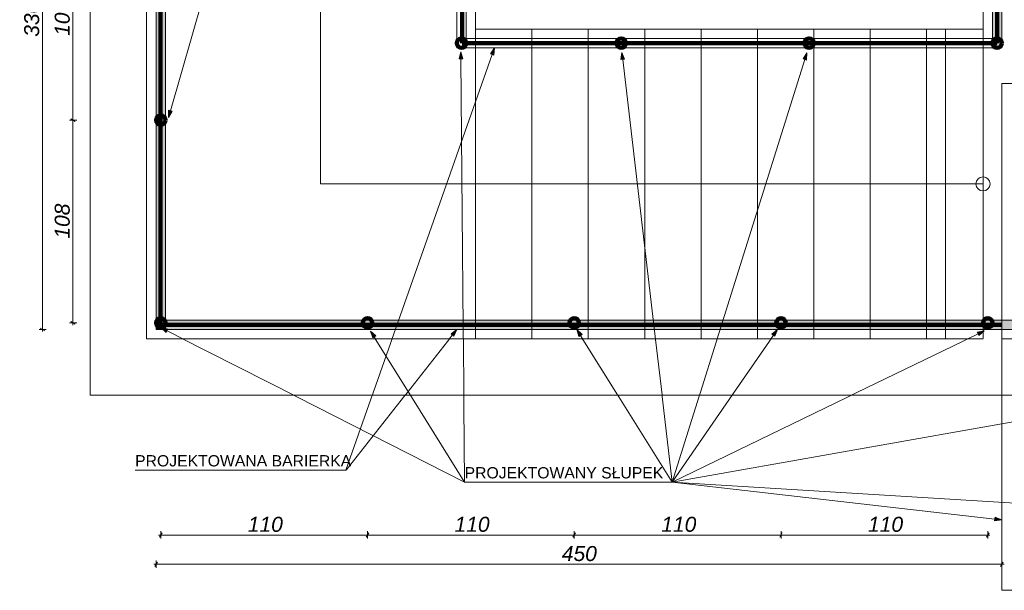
# Model space of a CAD drawing. Header units: centimetres. Extents: x 8226 to 9893, y -1051 to 949.
# Tile 6 of 18: x 9004 to 9528, y -690 to -386. Entities that reach past the tile are written whole.
import ezdxf

# ---------------------------------------------------------------- set-up
doc = ezdxf.new("R2010")
doc.units = ezdxf.units.CM
doc.header["$LTSCALE"] = 0.1
doc.header["$MEASUREMENT"] = 0
doc.linetypes.add('Wipeout_Contour', pattern=[1000, 0, -1000])
for name, color, linetype in [('2_barierki.K_IR', 7, 'Continuous'), ('2_belki.K_IR', 7, 'Continuous'), ('2_schody stalowe rzut.K_IR', 7, 'Continuous'), ('2_schody.K_IR', 7, 'Continuous'), ('2_ściany.K_IR', 7, 'Continuous'), ('3_linii 2D .K_IR', 7, 'Continuous'), ('3_opisy.K_IR', 7, 'Continuous'), ('5_wymiary.K_IR', 7, 'Continuous')]:
    doc.layers.add(name, color=color, linetype=linetype)
doc.styles.add('GENERATED_STYLE_1', font='txt')
doc.styles.add('GENERATED_STYLE_2', font='txt')
doc.dimstyles.new('GENERATED_STYLE__1', dxfattribs={"dimtxt": 8, "dimasz": 1.835749, "dimexe": 0.18, "dimexo": 2, "dimgap": 0.09, "dimtad": 1, "dimtih": 1, "dimtoh": 1, "dimdec": 0, "dimzin": 0, "dimdsep": 46, "dimtxsty": 'GENERATED_STYLE_1', "dimblk": 'ARROWHEAD_2', "dimblk1": 'ARROWHEAD_2', "dimblk2": 'ARROWHEAD_2', "dimcen": 0.09, "dimclrd": 7, "dimclre": 7, "dimclrt": 7, "dimadec": 1, "dimazin": 0, "dimtfac": 1, "dimtdec": 4, "dimtmove": 0, "dimatfit": 3, "dimfxl": 1, "dimtolj": 1, "dimtzin": 0, "dimarcsym": 0})
doc.dimstyles.new('GENERATED_STYLE__2', dxfattribs={"dimtxt": 8, "dimasz": 1.835749, "dimexe": 0.18, "dimexo": 2, "dimgap": 0.09, "dimtad": 1, "dimdec": 0, "dimzin": 0, "dimdsep": 46, "dimtxsty": 'GENERATED_STYLE_1', "dimblk": 'ARROWHEAD_2', "dimblk1": 'ARROWHEAD_2', "dimblk2": 'ARROWHEAD_2', "dimcen": 0.09, "dimclrd": 7, "dimclre": 7, "dimclrt": 7, "dimadec": 1, "dimazin": 0, "dimtfac": 1, "dimtdec": 4, "dimtmove": 0, "dimatfit": 3, "dimfxl": 1, "dimtolj": 1, "dimtzin": 0, "dimarcsym": 0})

# ---------------------------------------------------------------- blocks, each defined once
blk = doc.blocks.new('Linia_153_3', base_point=(9150.19, -204.49))
at = {"layer": '3_linii 2D .K_IR', "linetype": 'Continuous', "lineweight": 0, "true_color": 0x000000}
blk.add_hatch(color=18, dxfattribs=at).paths.add_polyline_path([(9082.99, -438.16), (9084.98, -434.85), (9083.06, -434.29)])
at = {"layer": '3_linii 2D .K_IR', "color": 7, "linetype": 'Continuous', "lineweight": 0}
for p, q in [((9150.19, -204.49), (9084.02, -434.57)), ((9082.99, -438.16), (9083.06, -434.29)), ((9083.06, -434.29), (9084.98, -434.85)), ((9082.99, -438.16), (9084.98, -434.85))]:
    blk.add_line(p, q, dxfattribs=at)
blk = doc.blocks.new('Linia_156_3', base_point=(9351.1, -632.47))
at = {"layer": '3_linii 2D .K_IR', "linetype": 'Continuous', "lineweight": 0, "true_color": 0x000000}
blk.add_hatch(color=18, dxfattribs=at).paths.add_polyline_path([(9406.99, -551.07), (9404.05, -553.58), (9405.7, -554.72)])
at = {"layer": '3_linii 2D .K_IR', "color": 7, "linetype": 'Continuous', "lineweight": 0}
for p, q in [((9351.1, -632.47), (9404.87, -554.15)), ((9406.99, -551.07), (9404.05, -553.58)), ((9405.7, -554.72), (9404.05, -553.58)), ((9406.99, -551.07), (9405.7, -554.72))]:
    blk.add_line(p, q, dxfattribs=at)
blk = doc.blocks.new('Linia_157_3', base_point=(9240.59, -632.47))
at = {"layer": '3_linii 2D .K_IR', "linetype": 'Continuous', "lineweight": 0, "true_color": 0x000000}
blk.add_hatch(color=18, dxfattribs=at).paths.add_polyline_path([(9078.94, -550.1), (9081.81, -552.68), (9082.72, -550.9)])
at = {"layer": '3_linii 2D .K_IR', "color": 7, "linetype": 'Continuous', "lineweight": 0}
for p, q in [((9078.94, -550.1), (9082.72, -550.9)), ((9078.94, -550.1), (9081.81, -552.68)), ((9082.72, -550.9), (9081.81, -552.68)), ((9240.59, -632.47), (9082.27, -551.79))]:
    blk.add_line(p, q, dxfattribs=at)
blk = doc.blocks.new('Linia_158_3', base_point=(9240.59, -632.47))
at = {"layer": '3_linii 2D .K_IR', "linetype": 'Continuous', "lineweight": 0, "true_color": 0x000000}
blk.add_hatch(color=18, dxfattribs=at).paths.add_polyline_path([(9190.57, -551.92), (9191.69, -555.61), (9193.39, -554.56)])
at = {"layer": '3_linii 2D .K_IR', "color": 7, "linetype": 'Continuous', "lineweight": 0}
for p, q in [((9190.57, -551.92), (9193.39, -554.56)), ((9190.57, -551.92), (9191.69, -555.61)), ((9193.39, -554.56), (9191.69, -555.61)), ((9240.59, -632.47), (9192.54, -555.09))]:
    blk.add_line(p, q, dxfattribs=at)
blk = doc.blocks.new('Linia_159_3', base_point=(9351.1, -632.47))
at = {"layer": '3_linii 2D .K_IR', "linetype": 'Continuous', "lineweight": 0, "true_color": 0x000000}
blk.add_hatch(color=18, dxfattribs=at).paths.add_polyline_path([(9300.29, -551.07), (9301.42, -554.77), (9303.12, -553.71)])
at = {"layer": '3_linii 2D .K_IR', "color": 7, "linetype": 'Continuous', "lineweight": 0}
for p, q in [((9300.29, -551.07), (9303.12, -553.71)), ((9300.29, -551.07), (9301.42, -554.77)), ((9303.12, -553.71), (9301.42, -554.77)), ((9351.1, -632.47), (9302.27, -554.24))]:
    blk.add_line(p, q, dxfattribs=at)
blk = doc.blocks.new('Linia_160_3', base_point=(9351.1, -632.47))
at = {"layer": '3_linii 2D .K_IR', "linetype": 'Continuous', "lineweight": 0, "true_color": 0x000000}
blk.add_hatch(color=18, dxfattribs=at).paths.add_polyline_path([(9517.12, -551.79), (9513.33, -552.52), (9514.2, -554.32)])
at = {"layer": '3_linii 2D .K_IR', "color": 7, "linetype": 'Continuous', "lineweight": 0}
for p, q in [((9351.1, -632.47), (9513.76, -553.42)), ((9517.12, -551.79), (9513.33, -552.52)), ((9514.2, -554.32), (9513.33, -552.52)), ((9517.12, -551.79), (9514.2, -554.32))]:
    blk.add_line(p, q, dxfattribs=at)
blk = doc.blocks.new('Linia_161_3', base_point=(9351.1, -632.47))
at = {"layer": '3_linii 2D .K_IR', "linetype": 'Continuous', "lineweight": 0, "true_color": 0x000000}
blk.add_hatch(color=18, dxfattribs=at).paths.add_polyline_path([(9682.92, -573.68), (9679.07, -573.34), (9679.42, -575.31)])
at = {"layer": '3_linii 2D .K_IR', "color": 7, "linetype": 'Continuous', "lineweight": 0}
for p, q in [((9351.1, -632.47), (9679.24, -574.33)), ((9682.92, -573.68), (9679.07, -573.34)), ((9679.42, -575.31), (9679.07, -573.34)), ((9682.92, -573.68), (9679.42, -575.31))]:
    blk.add_line(p, q, dxfattribs=at)
blk = doc.blocks.new('Linia_162_3', base_point=(9351.1, -632.47))
at = {"layer": '3_linii 2D .K_IR', "linetype": 'Continuous', "lineweight": 0, "true_color": 0x000000}
blk.add_hatch(color=18, dxfattribs=at).paths.add_polyline_path([(9526.42, -652.53), (9522.82, -651.11), (9522.59, -653.1)])
at = {"layer": '3_linii 2D .K_IR', "color": 7, "linetype": 'Continuous', "lineweight": 0}
for p, q in [((9351.1, -632.47), (9522.71, -652.11)), ((9522.59, -653.1), (9522.82, -651.11)), ((9526.42, -652.53), (9522.59, -653.1)), ((9526.42, -652.53), (9522.82, -651.11))]:
    blk.add_line(p, q, dxfattribs=at)
blk = doc.blocks.new('Linia_163_3', base_point=(9351.1, -632.47))
at = {"layer": '3_linii 2D .K_IR', "linetype": 'Continuous', "lineweight": 0, "true_color": 0x000000}
blk.add_hatch(color=18, dxfattribs=at).paths.add_polyline_path([(9682.92, -652.86), (9679.25, -651.63), (9679.13, -653.62)])
at = {"layer": '3_linii 2D .K_IR', "color": 7, "linetype": 'Continuous', "lineweight": 0}
for p, q in [((9351.1, -632.47), (9679.19, -652.63)), ((9679.13, -653.62), (9679.25, -651.63)), ((9682.92, -652.86), (9679.13, -653.62)), ((9682.92, -652.86), (9679.25, -651.63))]:
    blk.add_line(p, q, dxfattribs=at)
blk = doc.blocks.new('Linia_164_3', base_point=(9240.59, -632.47))
at = {"layer": '3_linii 2D .K_IR', "linetype": 'Continuous', "lineweight": 0, "true_color": 0x000000}
blk.add_hatch(color=18, dxfattribs=at).paths.add_polyline_path([(9238.61, -403.24), (9237.65, -406.98), (9239.65, -406.97)])
at = {"layer": '3_linii 2D .K_IR', "color": 7, "linetype": 'Continuous', "lineweight": 0}
for p, q in [((9238.61, -403.24), (9237.65, -406.98)), ((9238.61, -403.24), (9239.65, -406.97)), ((9239.65, -406.97), (9237.65, -406.98)), ((9240.59, -632.47), (9238.65, -406.97))]:
    blk.add_line(p, q, dxfattribs=at)
blk = doc.blocks.new('Linia_165_3', base_point=(9351.1, -632.47))
at = {"layer": '3_linii 2D .K_IR', "linetype": 'Continuous', "lineweight": 0, "true_color": 0x000000}
blk.add_hatch(color=18, dxfattribs=at).paths.add_polyline_path([(9324.32, -403.52), (9323.76, -407.34), (9325.75, -407.11)])
at = {"layer": '3_linii 2D .K_IR', "color": 7, "linetype": 'Continuous', "lineweight": 0}
for p, q in [((9324.32, -403.52), (9323.76, -407.34)), ((9325.75, -407.11), (9323.76, -407.34)), ((9324.32, -403.52), (9325.75, -407.11)), ((9351.1, -632.47), (9324.75, -407.22))]:
    blk.add_line(p, q, dxfattribs=at)
blk = doc.blocks.new('Linia_166_3', base_point=(9351.1, -632.47))
at = {"layer": '3_linii 2D .K_IR', "linetype": 'Continuous', "lineweight": 0, "true_color": 0x000000}
blk.add_hatch(color=18, dxfattribs=at).paths.add_polyline_path([(9422.73, -403.76), (9420.66, -407.02), (9422.57, -407.62)])
at = {"layer": '3_linii 2D .K_IR', "color": 7, "linetype": 'Continuous', "lineweight": 0}
for p, q in [((9351.1, -632.47), (9421.62, -407.32)), ((9422.73, -403.76), (9420.66, -407.02)), ((9422.57, -407.62), (9420.66, -407.02)), ((9422.73, -403.76), (9422.57, -407.62))]:
    blk.add_line(p, q, dxfattribs=at)
blk = doc.blocks.new('Linia_169_3', base_point=(9177.62, -625.96))
at = {"layer": '3_linii 2D .K_IR', "linetype": 'Continuous', "lineweight": 0, "true_color": 0x000000}
blk.add_hatch(color=18, dxfattribs=at).paths.add_polyline_path([(9236.45, -551.07), (9233.36, -553.39), (9234.93, -554.63)])
at = {"layer": '3_linii 2D .K_IR', "color": 7, "linetype": 'Continuous', "lineweight": 0}
for p, q in [((9177.62, -625.96), (9234.15, -554.01)), ((9236.45, -551.07), (9233.36, -553.39)), ((9234.93, -554.63), (9233.36, -553.39)), ((9236.45, -551.07), (9234.93, -554.63))]:
    blk.add_line(p, q, dxfattribs=at)
blk = doc.blocks.new('Linia_171_3', base_point=(9177.34, -626.09))
at = {"layer": '3_linii 2D .K_IR', "linetype": 'Continuous', "lineweight": 0, "true_color": 0x000000}
blk.add_hatch(color=18, dxfattribs=at).paths.add_polyline_path([(9256.47, -401.07), (9254.29, -404.26), (9256.18, -404.93)])
at = {"layer": '3_linii 2D .K_IR', "color": 7, "linetype": 'Continuous', "lineweight": 0}
for p, q in [((9256.47, -401.07), (9254.29, -404.26)), ((9256.47, -401.07), (9256.18, -404.93)), ((9177.34, -626.09), (9255.23, -404.59)), ((9256.18, -404.93), (9254.29, -404.26))]:
    blk.add_line(p, q, dxfattribs=at)
blk = doc.blocks.new('*D363')
at = {"layer": '5_wymiary.K_IR', "color": 7, "linetype": 'Continuous', "lineweight": 0}
for p, q in [((9079.64, -659.39), (9078.24, -661.8)), ((9078.94, -662.41), (9078.94, -658.6)), ((9189.64, -659.39), (9188.24, -661.8)), ((9188.94, -662.41), (9188.94, -658.6)), ((9077.76, -660.6), (9078.94, -660.6)), ((9078.94, -660.6), (9188.94, -660.6))]:
    blk.add_line(p, q, dxfattribs=at)
at = {"color": 254, "linetype": 'Wipeout_Contour', "lineweight": 0, "ltscale": 36629.589855}
blk.add_wipeout([(9125.24, -659), (9142.65, -659), (9142.65, -651), (9125.24, -651)], dxfattribs=at).dxf.layer = '5_wymiary.K_IR'
at = {"layer": '5_wymiary.K_IR', "color": 7, "lineweight": 0, "insert": (9125.24, -659), "char_height": 8, "attachment_point": 7, "style": 'GENERATED_STYLE_1'}
blk.add_mtext('\\A1;{\\pql;\\fArial|b0|i1|c238|p38;110}', dxfattribs=at)
blk = doc.blocks.new('ARROWHEAD_2')
at = {"color": 0, "linetype": 'Continuous', "lineweight": 0}
for p, q in [((0, 0), (-1, 0)), ((-0.38, -0.66), (0.38, 0.66))]:
    blk.add_line(p, q, dxfattribs=at)
blk = doc.blocks.new('*D364')
at = {"layer": '5_wymiary.K_IR', "color": 7, "linetype": 'Continuous', "lineweight": 0}
for p, q in [((9189.64, -659.39), (9188.24, -661.8)), ((9188.94, -662.41), (9188.94, -658.6)), ((9299.64, -659.39), (9298.24, -661.8)), ((9298.94, -662.41), (9298.94, -658.6)), ((9188.94, -660.6), (9298.94, -660.6))]:
    blk.add_line(p, q, dxfattribs=at)
at = {"color": 254, "linetype": 'Wipeout_Contour', "lineweight": 0, "ltscale": 37068.476194}
blk.add_wipeout([(9235.24, -659), (9252.65, -659), (9252.65, -651), (9235.24, -651)], dxfattribs=at).dxf.layer = '5_wymiary.K_IR'
at = {"layer": '5_wymiary.K_IR', "color": 7, "lineweight": 0, "insert": (9235.24, -659), "char_height": 8, "attachment_point": 7, "style": 'GENERATED_STYLE_1'}
blk.add_mtext('\\A1;{\\pql;\\fArial|b0|i1|c238|p38;110}', dxfattribs=at)
blk = doc.blocks.new('*D365')
at = {"layer": '5_wymiary.K_IR', "color": 7, "linetype": 'Continuous', "lineweight": 0}
for p, q in [((9299.64, -659.39), (9298.24, -661.8)), ((9298.94, -662.41), (9298.94, -658.6)), ((9409.64, -659.39), (9408.24, -661.8)), ((9408.94, -662.41), (9408.94, -658.6)), ((9298.94, -660.6), (9408.94, -660.6))]:
    blk.add_line(p, q, dxfattribs=at)
at = {"color": 254, "linetype": 'Wipeout_Contour', "lineweight": 0, "ltscale": 37507.388628}
blk.add_wipeout([(9345.24, -659), (9362.65, -659), (9362.65, -651), (9345.24, -651)], dxfattribs=at).dxf.layer = '5_wymiary.K_IR'
at = {"layer": '5_wymiary.K_IR', "color": 7, "lineweight": 0, "insert": (9345.24, -659), "char_height": 8, "attachment_point": 7, "style": 'GENERATED_STYLE_1'}
blk.add_mtext('\\A1;{\\pql;\\fArial|b0|i1|c238|p38;110}', dxfattribs=at)
blk = doc.blocks.new('*D366')
at = {"layer": '5_wymiary.K_IR', "color": 7, "linetype": 'Continuous', "lineweight": 0}
for p, q in [((9409.64, -659.39), (9408.24, -661.8)), ((9408.94, -662.41), (9408.94, -658.6)), ((9518.24, -661.8), (9519.64, -659.39)), ((9518.94, -662.41), (9518.94, -658.6)), ((9408.94, -660.6), (9518.94, -660.6)), ((9518.94, -660.6), (9520.12, -660.6))]:
    blk.add_line(p, q, dxfattribs=at)
at = {"color": 254, "linetype": 'Wipeout_Contour', "lineweight": 0, "ltscale": 37946.326252}
blk.add_wipeout([(9455.24, -659), (9472.65, -659), (9472.65, -651), (9455.24, -651)], dxfattribs=at).dxf.layer = '5_wymiary.K_IR'
at = {"layer": '5_wymiary.K_IR', "color": 7, "lineweight": 0, "insert": (9455.24, -659), "char_height": 8, "attachment_point": 7, "style": 'GENERATED_STYLE_1'}
blk.add_mtext('\\A1;{\\pql;\\fArial|b0|i1|c238|p38;110}', dxfattribs=at)
blk = doc.blocks.new('*D367')
at = {"layer": '5_wymiary.K_IR', "color": 7, "linetype": 'Continuous', "lineweight": 0}
for p, q in [((9077.11, -674.96), (9075.72, -677.38)), ((9076.42, -677.98), (9076.42, -674.17)), ((9525.72, -677.38), (9527.11, -674.96)), ((9526.42, -677.98), (9526.42, -674.17)), ((9075.24, -676.17), (9076.42, -676.17)), ((9076.42, -676.17), (9526.42, -676.17)), ((9526.42, -676.17), (9527.6, -676.17))]:
    blk.add_line(p, q, dxfattribs=at)
at = {"color": 254, "linetype": 'Wipeout_Contour', "lineweight": 0, "ltscale": 37302.230664}
blk.add_wipeout([(9292.31, -674.57), (9310.52, -674.57), (9310.52, -666.57), (9292.31, -666.57)], dxfattribs=at).dxf.layer = '5_wymiary.K_IR'
at = {"layer": '5_wymiary.K_IR', "color": 7, "lineweight": 0, "insert": (9292.31, -674.57), "char_height": 8, "attachment_point": 7, "style": 'GENERATED_STYLE_1'}
blk.add_mtext('\\A1;{\\pql;\\fArial|b0|i1|c238|p38;450}', dxfattribs=at)
blk = doc.blocks.new('*D368')
at = {"layer": '5_wymiary.K_IR', "color": 7, "linetype": 'Continuous', "lineweight": 0}
for p, q in [((9034.2, -439.59), (9030.39, -439.59)), ((9031, -438.9), (9033.41, -440.29)), ((9032.2, -547.59), (9032.2, -439.59)), ((9034.2, -547.59), (9030.39, -547.59)), ((9031, -546.9), (9033.41, -548.29)), ((9032.2, -548.78), (9032.2, -547.59))]:
    blk.add_line(p, q, dxfattribs=at)
at = {"color": 254, "linetype": 'Wipeout_Contour', "lineweight": 0, "ltscale": 36160.378242}
blk.add_wipeout([(9030.6, -502.7), (9030.6, -484.49), (9022.6, -484.49), (9022.6, -502.7)], dxfattribs=at).dxf.layer = '5_wymiary.K_IR'
at = {"layer": '5_wymiary.K_IR', "color": 7, "lineweight": 0, "insert": (9030.6, -502.7), "char_height": 8, "attachment_point": 7, "rotation": 90, "style": 'GENERATED_STYLE_1'}
blk.add_mtext('\\A1;{\\pql;\\fArial|b0|i1|c238|p38;108}', dxfattribs=at)
blk = doc.blocks.new('*D369')
at = {"layer": '5_wymiary.K_IR', "color": 7, "linetype": 'Continuous', "lineweight": 0}
for p, q in [((9034.2, -331.59), (9030.39, -331.59)), ((9031, -330.9), (9033.41, -332.29)), ((9032.2, -439.59), (9032.2, -331.59)), ((9034.2, -439.59), (9030.39, -439.59)), ((9031, -438.9), (9033.41, -440.29))]:
    blk.add_line(p, q, dxfattribs=at)
at = {"color": 254, "linetype": 'Wipeout_Contour', "lineweight": 0, "ltscale": 36139.365195}
blk.add_wipeout([(9030.6, -394.7), (9030.6, -376.49), (9022.6, -376.49), (9022.6, -394.7)], dxfattribs=at).dxf.layer = '5_wymiary.K_IR'
at = {"layer": '5_wymiary.K_IR', "color": 7, "lineweight": 0, "insert": (9030.6, -394.7), "char_height": 8, "attachment_point": 7, "rotation": 90, "style": 'GENERATED_STYLE_1'}
blk.add_mtext('\\A1;{\\pql;\\fArial|b0|i1|c238|p38;108}', dxfattribs=at)
blk = doc.blocks.new('*D371')
at = {"layer": '5_wymiary.K_IR', "color": 7, "linetype": 'Continuous', "lineweight": 0}
for p, q in [((9015.96, -221.07), (9015.96, -219.89)), ((9017.96, -221.07), (9014.15, -221.07)), ((9017.17, -221.77), (9014.75, -220.37)), ((9015.96, -551.07), (9015.96, -221.07)), ((9017.96, -551.07), (9014.15, -551.07)), ((9014.75, -550.38), (9017.17, -551.77)), ((9015.96, -552.25), (9015.96, -551.07))]:
    blk.add_line(p, q, dxfattribs=at)
at = {"color": 254, "linetype": 'Wipeout_Contour', "lineweight": 0, "ltscale": 36074.537368}
blk.add_wipeout([(9014.36, -395.18), (9014.36, -376.96), (9006.36, -376.96), (9006.36, -395.18)], dxfattribs=at).dxf.layer = '5_wymiary.K_IR'
at = {"layer": '5_wymiary.K_IR', "color": 7, "lineweight": 0, "insert": (9014.36, -395.18), "char_height": 8, "attachment_point": 7, "rotation": 90, "style": 'GENERATED_STYLE_1'}
blk.add_mtext('\\A1;{\\pql;\\fArial|b0|i1|c238|p38;330}', dxfattribs=at)

msp = doc.modelspace()

# ---------------------------------------------------------------- hatches: boundary and pattern name
at = {"layer": '2_barierki.K_IR', "linetype": 'Continuous', "lineweight": 0}
for points in [[(9076.42, -548.57), (9081.42, -548.57), (9081.42, -226.07), (9076.42, -221.07)], [(9526.42, -373.57), (9521.42, -373.57), (9521.42, -396.07), (9526.42, -401.07)], [(9076.42, -546.07), (9076.42, -551.07), (9246.42, -551.07), (9246.42, -546.07)], [(9081.42, -548.57), (9076.42, -548.57), (9076.42, -551.07), (9081.42, -551.07)], [(9246.42, -546.07), (9246.42, -551.07), (9518.92, -551.07), (9518.92, -546.07)], [(9518.92, -546.07), (9518.92, -551.07), (9686.42, -551.07), (9686.42, -546.07)]]:
    msp.add_hatch(color=255, dxfattribs=at).paths.add_polyline_path(points)

# ---------------------------------------------------------------- linework, layer by layer
at = {"layer": '2_barierki.K_IR', "color": 7, "linetype": 'Continuous', "lineweight": 15}
for p, q in [((9076.42, -221.07), (9076.42, -548.57)), ((9081.42, -548.57), (9081.42, -226.07)), ((9236.42, -371.07), (9236.42, -401.07)), ((9241.42, -396.07), (9241.42, -376.07)), ((9521.42, -373.57), (9521.42, -396.07)), ((9526.42, -401.07), (9526.42, -373.57)), ((9521.42, -396.07), (9241.42, -396.07)), ((9236.42, -401.07), (9526.42, -401.07)), ((9076.42, -546.07), (9076.42, -551.07)), ((9246.42, -546.07), (9076.42, -546.07)), ((9076.42, -548.57), (9076.42, -551.07)), ((9081.42, -551.07), (9081.42, -548.57)), ((9518.92, -546.07), (9246.42, -546.07)), ((9686.42, -546.07), (9518.92, -546.07)), ((9076.42, -551.07), (9081.42, -551.07)), ((9076.42, -551.07), (9246.42, -551.07)), ((9246.42, -551.07), (9518.92, -551.07)), ((9518.92, -551.07), (9686.42, -551.07))]:
    msp.add_line(p, q, dxfattribs=at)
at = {"layer": '2_belki.K_IR', "color": 7, "linetype": 'Continuous', "lineweight": 0}
for p, q in [((9041.42, -186.07), (9041.42, -586.07)), ((9041.42, -216.07), (9041.42, -556.07))]:
    msp.add_line(p, q, dxfattribs=at)
at = {"layer": '2_schody stalowe rzut.K_IR', "color": 7, "linetype": 'Continuous', "lineweight": 15}
for p, q in [((9534.92, -420.05), (9526.42, -420.05)), ((9526.42, -690.05), (9534.92, -690.05))]:
    msp.add_line(p, q, dxfattribs=at)
at = {"layer": '2_schody.K_IR', "color": 7, "linetype": 'Continuous', "lineweight": 15}
for p, q in [((9071.42, -556.07), (9071.42, -216.07)), ((9163.92, -473.57), (9163.92, -298.57)), ((9246.42, -381.07), (9246.42, -391.07)), ((9246.42, -391.07), (9276.42, -391.07)), ((9246.42, -556.07), (9246.42, -391.07)), ((9246.42, -391.07), (9246.42, -556.07)), ((9276.42, -391.07), (9306.42, -391.07)), ((9276.42, -556.07), (9276.42, -391.07)), ((9276.42, -391.07), (9276.42, -556.07)), ((9306.42, -556.07), (9306.42, -391.07)), ((9306.42, -391.07), (9336.42, -391.07)), ((9306.42, -391.07), (9306.42, -556.07)), ((9336.42, -556.07), (9336.42, -391.07)), ((9336.42, -391.07), (9366.42, -391.07)), ((9336.42, -391.07), (9336.42, -556.07)), ((9366.42, -556.07), (9366.42, -391.07)), ((9366.42, -391.07), (9396.42, -391.07)), ((9366.42, -391.07), (9366.42, -556.07)), ((9396.42, -556.07), (9396.42, -391.07)), ((9396.42, -391.07), (9426.42, -391.07)), ((9396.42, -391.07), (9396.42, -556.07)), ((9426.42, -556.07), (9426.42, -391.07)), ((9426.42, -391.07), (9456.42, -391.07)), ((9426.42, -391.07), (9426.42, -556.07)), ((9456.42, -556.07), (9456.42, -391.07)), ((9456.42, -391.07), (9486.42, -391.07)), ((9456.42, -391.07), (9456.42, -556.07)), ((9486.42, -556.07), (9486.42, -391.07)), ((9486.42, -391.07), (9516.42, -391.07)), ((9486.42, -391.07), (9486.42, -556.07)), ((9516.42, -391.07), (9516.42, -556.07)), ((9246.42, -473.57), (9163.92, -473.57)), ((9486.42, -473.57), (9246.42, -473.57)), ((9516.42, -473.57), (9486.42, -473.57)), ((9246.42, -556.07), (9071.42, -556.07)), ((9276.42, -556.07), (9246.42, -556.07)), ((9306.42, -556.07), (9276.42, -556.07)), ((9336.42, -556.07), (9306.42, -556.07)), ((9366.42, -556.07), (9336.42, -556.07)), ((9396.42, -556.07), (9366.42, -556.07)), ((9426.42, -556.07), (9396.42, -556.07)), ((9456.42, -556.07), (9426.42, -556.07)), ((9486.42, -556.07), (9456.42, -556.07)), ((9516.42, -556.07), (9486.42, -556.07))]:
    msp.add_line(p, q, dxfattribs=at)
for start, end in [(90, 270), (270, 90)]:
    msp.add_arc((9516.42, -473.57), 3.75, start, end, dxfattribs=at)
at = {"layer": '3_linii 2D .K_IR', "color": 190, "linetype": 'Continuous', "lineweight": 200}
for p, q in [((9078.85, -548.57), (9078.85, -223.57)), ((9239.34, -398.57), (9239.34, -373.8)), ((9523.92, -376.07), (9523.92, -398.57)), ((9523.92, -398.57), (9239.34, -398.57)), ((9526.42, -548.57), (9078.85, -548.57))]:
    msp.add_line(p, q, dxfattribs=at)
at = {"layer": '3_linii 2D .K_IR', "color": 7, "linetype": 'Continuous', "lineweight": 0}
for p, q in [((9065.26, -626.09), (9177.34, -626.09)), ((9240.59, -632.47), (9351.1, -632.47))]:
    msp.add_line(p, q, dxfattribs=at)
at = {"layer": '3_linii 2D .K_IR', "color": 6, "linetype": 'Continuous', "lineweight": 200}
for centre in [(9238.95, -398.57), (9323.92, -398.57), (9423.92, -398.57), (9523.92, -398.57), (9078.94, -439.59), (9078.94, -547.59), (9188.94, -547.59), (9298.94, -547.59), (9408.94, -547.59), (9518.94, -547.59)]:
    msp.add_circle(centre, 2.5, dxfattribs=at)

# ---------------------------------------------------------------- block references
at = {"layer": '3_linii 2D .K_IR', "color": 7, "linetype": 'Continuous', "lineweight": 0}
for name, p in [('Linia_153_3', (9150.19, -204.49)), ('Linia_162_3', (9351.1, -632.47)), ('Linia_163_3', (9351.1, -632.47))]:
    msp.add_blockref(name, p, dxfattribs=at)

# ---------------------------------------------------------------- next in the draw order: wipeouts: each hides what was drawn before it
at = {"color": 254, "linetype": 'Wipeout_Contour', "lineweight": 0, "ltscale": 37595.254509}
msp.add_wipeout([(9071.42, -586.07), (9691.42, -586.07), (9691.42, -556.07), (9071.42, -556.07)], dxfattribs=at).dxf.layer = '2_ściany.K_IR'

# ---------------------------------------------------------------- next in the draw order: linework, layer by layer
at = {"layer": '2_belki.K_IR', "color": 7, "linetype": 'Continuous', "lineweight": 0}
msp.add_line((9071.42, -216.07), (9071.42, -556.07), dxfattribs=at)
msp.add_line((9071.42, -216.07), (9071.42, -556.07), dxfattribs=at)
at = {"layer": '2_schody stalowe rzut.K_IR', "color": 7, "linetype": 'Continuous', "lineweight": 15}
msp.add_line((9526.42, -420.05), (9526.42, -690.05), dxfattribs=at)
at = {"layer": '2_schody.K_IR', "color": 7, "linetype": 'Continuous', "lineweight": 9}
for points in [[(9682.92, -586.07), (9691.42, -586.07), (9691.42, -422.67), (9691.42, -420.84), (9856.42, -420.84), (9856.42, -186.07), (9721.42, -186.07), (9721.42, -216.07), (9691.42, -216.07), (9516.42, -216.07), (9516.42, -391.07), (9496.42, -391.07), (9496.42, -556.07)], [(9496.42, -586.07), (9534.92, -586.07)]]:
    msp.add_lwpolyline(points, dxfattribs=at)
at = {"layer": '2_ściany.K_IR', "color": 7, "linetype": 'Continuous', "lineweight": 13}
for points in [[(9516.42, -556.07), (9071.42, -556.07)], [(9691.42, -556.07), (9526.42, -556.07)], [(9041.42, -586.07), (9534.92, -586.07)]]:
    msp.add_lwpolyline(points, dxfattribs=at)

# ---------------------------------------------------------------- next in the draw order: block references
at = {"layer": '3_linii 2D .K_IR', "color": 7, "linetype": 'Continuous', "lineweight": 0}
for name, p in [('Linia_171_3', (9177.34, -626.09)), ('Linia_164_3', (9240.59, -632.47)), ('Linia_165_3', (9351.1, -632.47)), ('Linia_166_3', (9351.1, -632.47)), ('Linia_157_3', (9240.59, -632.47)), ('Linia_169_3', (9177.62, -625.96)), ('Linia_158_3', (9240.59, -632.47)), ('Linia_159_3', (9351.1, -632.47)), ('Linia_156_3', (9351.1, -632.47)), ('Linia_160_3', (9351.1, -632.47)), ('Linia_161_3', (9351.1, -632.47))]:
    msp.add_blockref(name, p, dxfattribs=at)

# ---------------------------------------------------------------- next in the draw order: dimensions: what is measured, and where the dimension line sits
at = {"layer": '5_wymiary.K_IR', "color": 7, "linetype": 'Continuous', "lineweight": 0}
dim = msp.add_linear_dim(base=(9188.94, -660.6), p1=(9078.94, -547.59), p2=(9188.94, -547.59), dimstyle='GENERATED_STYLE__1', dxfattribs=at)
dim.commit()
dim.dimension.update_dxf_attribs({"geometry": '*D363', "text_midpoint": (9134.39, -655), "dimtype": 160})

# ---------------------------------------------------------------- next in the draw order: dimensions: what is measured, and where the dimension line sits
dim = msp.add_linear_dim(base=(9298.94, -660.6), p1=(9188.94, -547.59), p2=(9298.94, -547.59), dimstyle='GENERATED_STYLE__1', dxfattribs=at)
dim.commit()
dim.dimension.update_dxf_attribs({"geometry": '*D364', "text_midpoint": (9244.39, -655), "dimtype": 160})

# ---------------------------------------------------------------- next in the draw order: dimensions: what is measured, and where the dimension line sits
dim = msp.add_linear_dim(base=(9408.94, -660.6), p1=(9298.94, -547.59), p2=(9408.94, -547.59), dimstyle='GENERATED_STYLE__1', dxfattribs=at)
dim.commit()
dim.dimension.update_dxf_attribs({"geometry": '*D365', "text_midpoint": (9354.39, -655), "dimtype": 160})

# ---------------------------------------------------------------- next in the draw order: dimensions: what is measured, and where the dimension line sits
dim = msp.add_linear_dim(base=(9518.94, -660.6), p1=(9408.94, -547.59), p2=(9518.94, -547.59), dimstyle='GENERATED_STYLE__1', dxfattribs=at)
dim.commit()
dim.dimension.update_dxf_attribs({"geometry": '*D366', "text_midpoint": (9464.39, -655), "dimtype": 160})

# ---------------------------------------------------------------- next in the draw order: dimensions: what is measured, and where the dimension line sits
dim = msp.add_linear_dim(base=(9526.42, -676.17), p1=(9076.42, -551.07), p2=(9526.42, -551.07), dimstyle='GENERATED_STYLE__1', dxfattribs=at)
dim.commit()
dim.dimension.update_dxf_attribs({"geometry": '*D367', "text_midpoint": (9301.46, -670.57), "dimtype": 160})

# ---------------------------------------------------------------- next in the draw order: texts
at = {"layer": '3_opisy.K_IR', "color": 7, "linetype": 'Continuous', "lineweight": 0, "char_height": 6, "attachment_point": 7, "style": 'GENERATED_STYLE_2'}
for s, insert in [('\\A1;{\\pql;\\fArial|b0|i0|c238|p38;PROJEKTOWANA BARIERKA}', (9065.26, -624.13)), ('\\A1;{\\pql;\\fArial|b0|i0|c238|p38;PROJEKTOWANY SŁUPEK}', (9240.59, -630.52))]:
    msp.add_mtext(s, dxfattribs=dict(at, insert=insert))

# ---------------------------------------------------------------- next in the draw order: dimensions: what is measured, and where the dimension line sits
at = {"layer": '5_wymiary.K_IR', "color": 7, "linetype": 'Continuous', "lineweight": 0}
dim = msp.add_linear_dim(base=(9032.2, -439.59), p1=(9078.94, -547.59), p2=(9078.94, -439.59), angle=90, dimstyle='GENERATED_STYLE__2', dxfattribs=at)
dim.commit()
dim.dimension.update_dxf_attribs({"geometry": '*D368', "text_midpoint": (9026.6, -493.55), "dimtype": 160, "text_rotation": 90})

# ---------------------------------------------------------------- next in the draw order: dimensions: what is measured, and where the dimension line sits
dim = msp.add_linear_dim(base=(9032.2, -331.59), p1=(9078.94, -439.59), p2=(9078.94, -331.59), angle=90, dimstyle='GENERATED_STYLE__2', dxfattribs=at)
dim.commit()
dim.dimension.update_dxf_attribs({"geometry": '*D369', "text_midpoint": (9026.6, -385.55), "dimtype": 160, "text_rotation": 90})

# ---------------------------------------------------------------- next in the draw order: dimensions: what is measured, and where the dimension line sits
dim = msp.add_linear_dim(base=(9015.96, -221.07), p1=(9076.42, -551.07), p2=(9076.42, -221.07), angle=90, dimstyle='GENERATED_STYLE__2', dxfattribs=at)
dim.commit()
dim.dimension.update_dxf_attribs({"geometry": '*D371', "text_midpoint": (9010.36, -386.03), "dimtype": 160, "text_rotation": 90})

doc.saveas('drawing.dxf')
